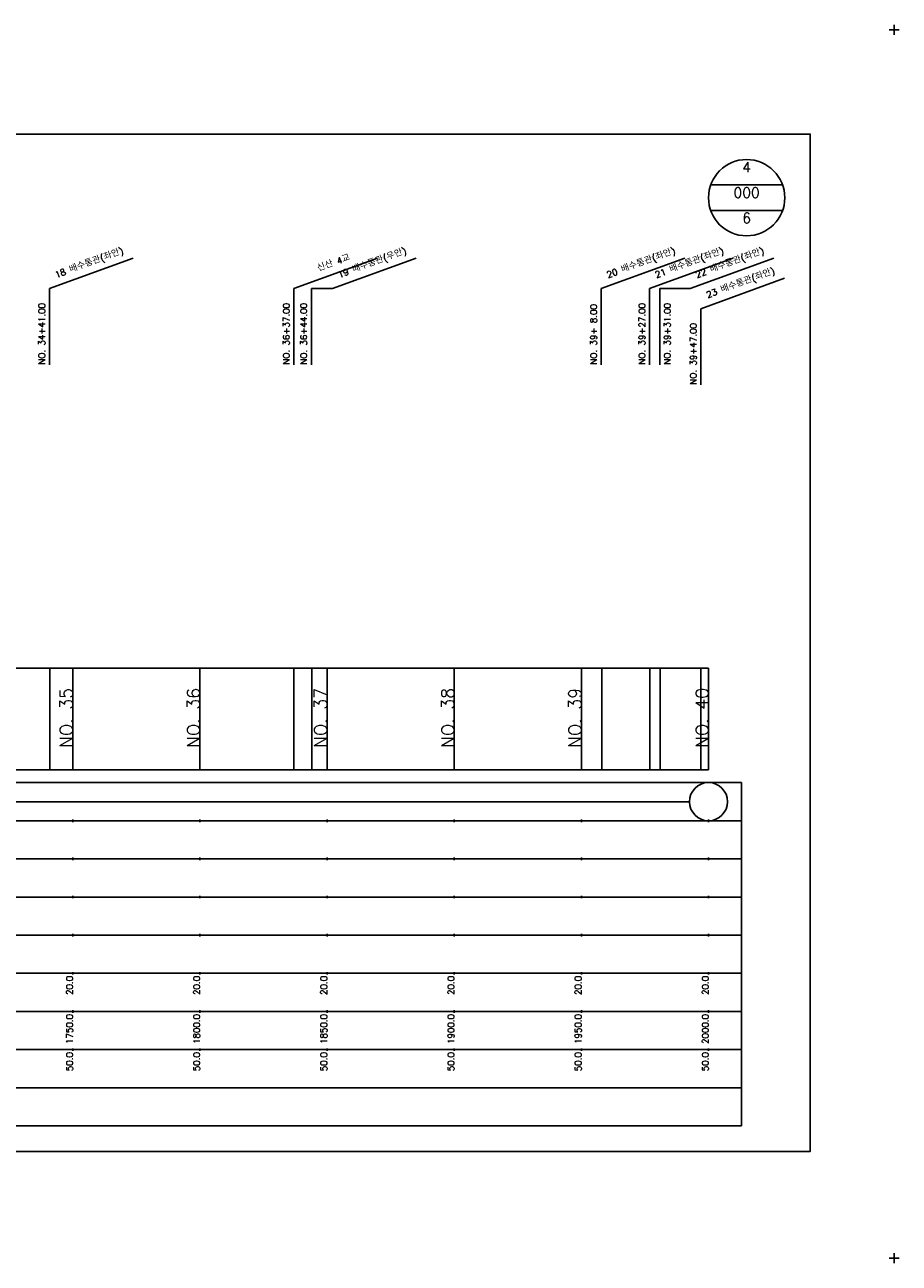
# Model space of a CAD drawing. Extents: x -2 to 685, y -2 to 2900.
# Tile 8 of 11: x 341 to 685, y 1447 to 1934. Entities that reach past the tile are written whole.
import ezdxf
from ezdxf.enums import TextEntityAlignment as Align

# ---------------------------------------------------------------- set-up
doc = ezdxf.new("R2010")
doc.units = 0
doc.header["$LTSCALE"] = 5
for name, color, linetype in [('BOX', 5, 'CONTINUOUS'), ('DT1', 3, 'CONTINUOUS'), ('DT2', 6, 'CONTINUOUS'), ('LT1', 4, 'CONTINUOUS'), ('ST1', 7, 'CONTINUOUS')]:
    doc.layers.add(name, color=color, linetype=linetype)
doc.styles.add('GHS', font='ROMANS.shx', dxfattribs={"bigfont": 'GHS.shx'})

msp = doc.modelspace()

# ---------------------------------------------------------------- linework, layer by layer
at = {"layer": 'BOX'}
msp.add_lwpolyline([(50, 1491), (650, 1491), (650, 1891), (50, 1891), (50, 1491)], dxfattribs=at)
at = {"layer": 'DT1', "linetype": 'CONTINUOUS'}
for p, q in [((453.86, 1830.26), (462.12, 1830.26)), ((590.86, 1830.26), (602.75, 1830.26))]:
    msp.add_line(p, q, dxfattribs=at)
at = {"layer": 'LT1', "linetype": 'CONTINUOUS'}
for p, q in [((350.86, 1830.26), (383.74, 1842.23)), ((447, 1830.26), (479.89, 1842.23)), ((462.12, 1830.26), (495.01, 1842.23)), ((567.86, 1830.26), (600.74, 1842.23)), ((586.86, 1830.26), (619.74, 1842.23)), ((602.75, 1830.26), (635.64, 1842.23)), ((607, 1822.36), (639.89, 1834.33)), ((350.86, 1800.26), (350.86, 1830.26)), ((447, 1800.26), (447, 1830.26)), ((453.86, 1800.26), (453.86, 1830.26)), ((567.86, 1800.26), (567.86, 1830.26)), ((586.86, 1800.26), (586.86, 1830.26)), ((590.86, 1800.26), (590.86, 1830.26)), ((607, 1792.36), (607, 1822.36))]:
    msp.add_line(p, q, dxfattribs=at)
at = {"layer": 'LT1'}
for p, q in [((351, 1641), (351, 1681)), ((360, 1641), (360, 1681)), ((410, 1641), (410, 1681)), ((447, 1641), (447, 1681)), ((454, 1641), (454, 1681)), ((460, 1641), (460, 1681)), ((510, 1641), (510, 1681)), ((560, 1641), (560, 1681)), ((568, 1641), (568, 1681)), ((587, 1641), (587, 1681)), ((591, 1641), (591, 1681)), ((607, 1641), (607, 1681)), ((610, 1641), (610, 1681)), ((360, 1673.74), (360, 1674.74)), ((410, 1673.74), (410, 1674.74)), ((460, 1673.74), (460, 1674.74)), ((510, 1673.74), (510, 1674.74)), ((560, 1673.74), (560, 1674.74)), ((610, 1673.74), (610, 1674.74)), ((110, 1641), (610, 1641)), ((360, 1620.5), (360, 1621.5)), ((410, 1620.5), (410, 1621.5)), ((460, 1620.5), (460, 1621.5)), ((510, 1620.5), (510, 1621.5)), ((560, 1620.5), (560, 1621.5)), ((610, 1620.5), (610, 1621.5)), ((360, 1605.5), (360, 1606.5)), ((410, 1605.5), (410, 1606.5)), ((460, 1605.5), (460, 1606.5)), ((510, 1605.5), (510, 1606.5)), ((560, 1605.5), (560, 1606.5)), ((610, 1605.5), (610, 1606.5)), ((360, 1590.5), (360, 1591.5)), ((410, 1590.5), (410, 1591.5)), ((460, 1590.5), (460, 1591.5)), ((510, 1590.5), (510, 1591.5)), ((560, 1590.5), (560, 1591.5)), ((610, 1590.5), (610, 1591.5)), ((360, 1575.5), (360, 1576.5)), ((410, 1575.5), (410, 1576.5)), ((460, 1575.5), (460, 1576.5)), ((510, 1575.5), (510, 1576.5)), ((560, 1575.5), (560, 1576.5)), ((610, 1575.5), (610, 1576.5)), ((360, 1560.5), (360, 1561.5)), ((410, 1560.5), (410, 1561.5)), ((460, 1560.5), (460, 1561.5)), ((510, 1560.5), (510, 1561.5)), ((560, 1560.5), (560, 1561.5)), ((610, 1560.5), (610, 1561.5)), ((360, 1545.5), (360, 1546.5)), ((410, 1545.5), (410, 1546.5)), ((460, 1545.5), (460, 1546.5)), ((510, 1545.5), (510, 1546.5)), ((560, 1545.5), (560, 1546.5)), ((610, 1545.5), (610, 1546.5)), ((360, 1530.5), (360, 1531.5)), ((410, 1530.5), (410, 1531.5)), ((460, 1530.5), (460, 1531.5)), ((510, 1530.5), (510, 1531.5)), ((560, 1530.5), (560, 1531.5)), ((610, 1530.5), (610, 1531.5))]:
    msp.add_line(p, q, dxfattribs=at)
msp.add_lwpolyline([(110, 1681), (160, 1681), (210, 1681), (260, 1681), (310, 1681), (360, 1681), (410, 1681), (460, 1681), (510, 1681), (560, 1681), (610, 1681)], dxfattribs=at)
at = {"layer": 'ST1'}
for p, q in [((683, 1930), (683, 1934)), ((681, 1932), (685, 1932)), ((80, 1636), (623, 1636)), ((623, 1501), (623, 1636)), ((87.5, 1621), (623, 1621)), ((80, 1606), (623, 1606)), ((87.5, 1591), (623, 1591)), ((80, 1576), (623, 1576)), ((80, 1561), (623, 1561)), ((80, 1546), (623, 1546)), ((80, 1531), (623, 1531)), ((80, 1516), (623, 1516)), ((80, 1501), (623, 1501)), ((681, 1449), (685, 1449)), ((683, 1447), (683, 1451))]:
    msp.add_line(p, q, dxfattribs=at)
at = {"layer": 'ST1', "linetype": 'CONTINUOUS'}
for p, q in [((639.14, 1871), (610.86, 1871)), ((639.14, 1861), (610.86, 1861)), ((117.5, 1628.5), (602.5, 1628.5))]:
    msp.add_line(p, q, dxfattribs=at)
for centre, radius in [((625, 1866), 15), ((610, 1628.5), 7.5)]:
    msp.add_circle(centre, radius, dxfattribs=at)

# ---------------------------------------------------------------- texts
at = {"layer": 'DT1', "linetype": 'CONTINUOUS', "style": 'GHS'}
for s, p in [('18 배수통관(좌안)', (366.86, 1839.25)), ('19 배수통관(우안)', (478.12, 1839.25)), ('20 배수통관(좌안)', (583.86, 1839.25)), ('21 배수통관(좌안)', (602.86, 1839.25)), ('22 배수통관(좌안)', (618.75, 1839.25)), ('신산 4교', (463, 1839.25)), ('23 배수통관(좌안)', (623, 1831.35))]:
    msp.add_text(s, height=2.5, rotation=20, dxfattribs=at).set_placement(p, align=Align.CENTER)
for s, p in [('NO. 34+41.00 ', (349.11, 1800.38)), ('NO. 36+37.00 ', (445.25, 1800.38)), ('NO. 36+44.00 ', (452.11, 1800.38)), ('NO. 39+ 8.00 ', (566.11, 1800.38)), ('NO. 39+27.00 ', (585.11, 1800.38)), ('NO. 39+31.00 ', (595.02, 1800.38)), ('NO. 39+47.00 ', (605.25, 1792.49))]:
    msp.add_text(s, height=2.5, rotation=90, dxfattribs=at).set_placement(p)
at = {"layer": 'DT1', "style": 'GHS'}
for s, height, p in [('NO. 35', 5, (360, 1673.24)), ('NO. 36', 5, (410, 1673.24)), ('NO. 37', 5, (460, 1673.24)), ('NO. 38', 5, (510, 1673.24)), ('NO. 39', 5, (560, 1673.24)), ('NO. 40', 5, (610, 1673.24)), (' 20.0', 2.5, (360, 1560)), (' 20.0', 2.5, (410, 1560)), (' 20.0', 2.5, (460, 1560)), (' 20.0', 2.5, (510, 1560)), (' 20.0', 2.5, (560, 1560)), (' 20.0', 2.5, (610, 1560)), ('  1750.0', 2.5, (360, 1545)), ('  1800.0', 2.5, (410, 1545)), ('  1850.0', 2.5, (460, 1545)), ('  1900.0', 2.5, (510, 1545)), ('  1950.0', 2.5, (560, 1545)), ('  2000.0', 2.5, (610, 1545)), ('  50.0', 2.5, (360, 1530)), ('  50.0', 2.5, (410, 1530)), ('  50.0', 2.5, (460, 1530)), ('  50.0', 2.5, (510, 1530)), ('  50.0', 2.5, (560, 1530)), ('  50.0', 2.5, (610, 1530))]:
    msp.add_text(s, height=height, rotation=90, dxfattribs=at).set_placement(p, align=Align.RIGHT)
at = {"layer": 'DT2', "linetype": 'CONTINUOUS', "style": 'GHS'}
for s, p in [('4', (625, 1876)), ('000', (625, 1866)), ('6', (625, 1856))]:
    msp.add_text(s, height=4, dxfattribs=at).set_placement(p, align=Align.CENTER)

doc.saveas('drawing.dxf')
